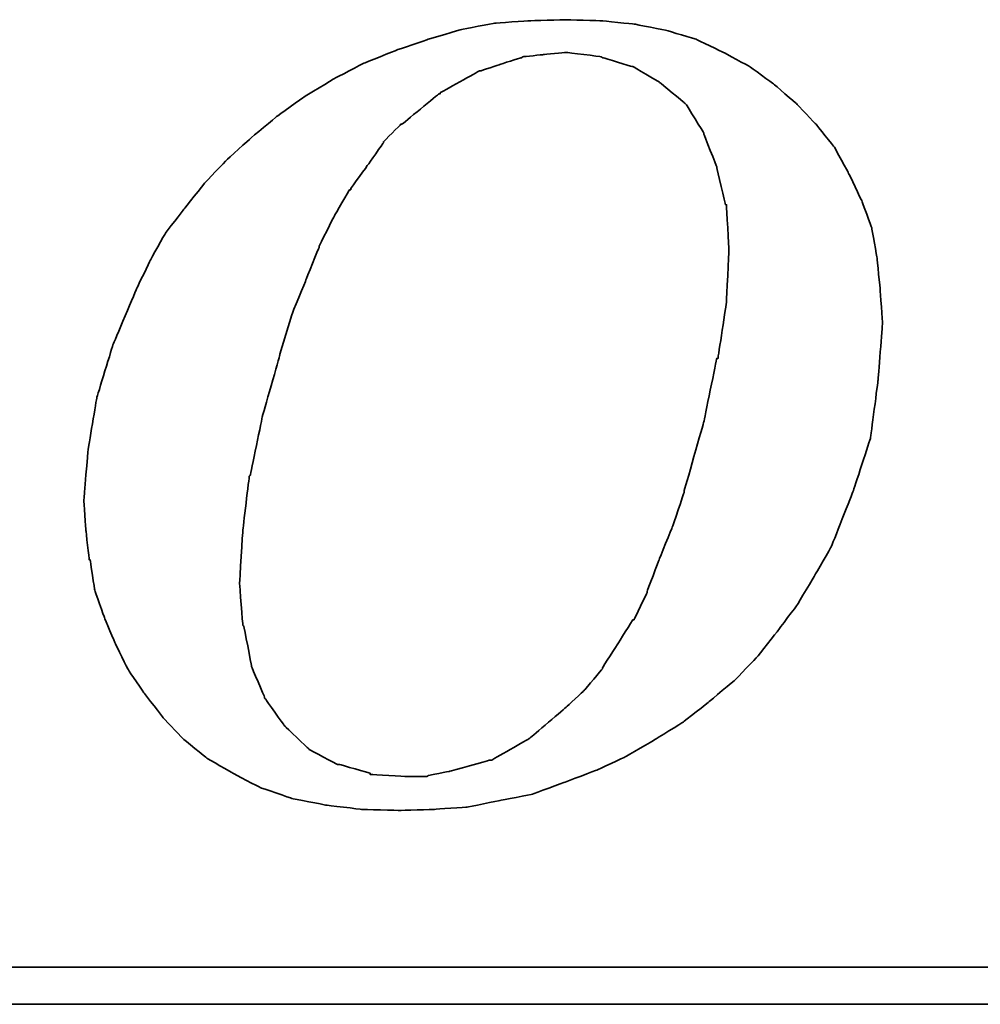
# Model space of a CAD drawing. Header units: millimetres. Extents: x 23 to 524, y 152 to 321.
# Tile 38 of 57: x 406 to 414, y 195 to 203. Entities that reach past the tile are written whole.
import ezdxf

# ---------------------------------------------------------------- set-up
doc = ezdxf.new("R2010")
doc.units = ezdxf.units.MM
doc.header["$LTSCALE"] = 0.15
doc.layers.add('DIM', color=4, linetype='CONTINUOUS')
doc.layers.add('layer 1', color=7, linetype='CONTINUOUS')

# ---------------------------------------------------------------- blocks, each defined once
blk = doc.blocks.new('TBI MOTION logo(完整正式版)')
at = {"layer": 'layer 1', "color": 22, "lineweight": 35}
for points, knots in [([(-11.34375, -6.98375), (-11.34375, -6.98375), (-10.91375, -7.43875), (-10.91375, -7.43875), (-10.91375, -7.43875), (-10.91375, -7.43875), (-10.38625, -7.87125), (-10.38625, -7.87125), (-10.38625, -7.87125), (-10.38625, -7.87125), (-9.81125, -8.20375), (-9.81125, -8.20375), (-9.81125, -8.20375), (-9.81125, -8.20375), (-9.21125, -8.51875), (-9.21125, -8.51875), (-9.21125, -8.51875), (-9.21125, -8.51875), (-8.51625, -8.75875), (-8.51625, -8.75875), (-8.51625, -8.75875), (-8.51625, -8.75875), (-7.77125, -8.90375), (-7.77125, -8.90375), (-7.77125, -8.90375), (-7.77125, -8.90375), (-6.97875, -8.99875), (-6.97875, -8.99875), (-6.97875, -8.99875), (-6.97875, -8.99875), (-6.14125, -9.02375), (-6.14125, -9.02375), (-6.14125, -9.02375), (-6.14125, -9.02375), (-5.37125, -8.99875), (-5.37125, -8.99875), (-5.37125, -8.99875), (-5.37125, -8.99875), (-4.65375, -8.94875), (-4.65375, -8.94875), (-4.65375, -8.94875), (-4.65375, -8.94875), (-3.93375, -8.80625), (-3.93375, -8.80625), (-3.93375, -8.80625), (-3.93375, -8.80625), (-3.21375, -8.66375), (-3.21375, -8.66375), (-3.21375, -8.66375), (-3.21375, -8.66375), (-2.49375, -8.39875), (-2.49375, -8.39875), (-2.49375, -8.39875), (-2.49375, -8.39875), (-1.79875, -8.13375), (-1.79875, -8.13375), (-1.79875, -8.13375), (-1.79875, -8.13375), (-1.17375, -7.84375), (-1.17375, -7.84375), (-1.17375, -7.84375), (-1.17375, -7.84375), (-0.52375, -7.46375), (-0.52375, -7.46375), (-0.52375, -7.46375), (-0.52375, -7.46375), (0.10124, -7.07875), (0.10124, -7.07875), (0.10124, -7.07875), (0.10124, -7.07875), (0.67625, -6.62375), (0.67625, -6.62375), (0.67625, -6.62375), (0.67625, -6.62375), (1.24874, -6.14375), (1.24874, -6.14375), (1.24874, -6.14375), (1.24874, -6.14375), (1.72874, -5.64125), (1.72874, -5.64125), (1.72874, -5.64125), (1.72874, -5.64125), (2.18624, -5.06375), (2.18624, -5.06375), (2.18624, -5.06375), (2.18624, -5.06375), (2.61625, -4.48874), (2.61625, -4.48874), (2.61625, -4.48874), (2.61625, -4.48874), (3.00125, -3.83874), (3.00125, -3.83874), (3.00125, -3.83874), (3.00125, -3.83874), (3.36124, -3.21374), (3.36124, -3.21374), (3.36124, -3.21374), (3.36124, -3.21374), (3.84374, -1.99125), (3.84374, -1.99125), (3.84374, -1.99125), (3.84374, -1.99125), (4.22625, -0.81875), (4.22625, -0.81875), (4.22625, -0.81875), (4.22625, -0.81875), (4.39125, 0.45624), (4.39125, 0.45624), (4.39125, 0.45624), (4.39125, 0.45624), (4.48874, 1.70124), (4.48874, 1.70124), (4.48874, 1.70124), (4.48874, 1.70124), (4.43874, 2.44625), (4.43874, 2.44625), (4.43874, 2.44625), (4.43874, 2.44625), (4.36874, 3.14125), (4.36874, 3.14125), (4.36874, 3.14125), (4.36874, 3.14125), (4.25125, 3.81125), (4.25125, 3.81125), (4.25125, 3.81125), (4.25125, 3.81125), (4.03124, 4.41125), (4.03124, 4.41125), (4.03124, 4.41125), (4.03124, 4.41125), (3.74374, 5.01125), (3.74374, 5.01125), (3.74374, 5.01125), (3.74374, 5.01125), (3.43124, 5.58875), (3.43124, 5.58875), (3.43124, 5.58875), (3.43124, 5.58875), (3.02625, 6.09125), (3.02625, 6.09125), (3.02625, 6.09125), (3.02625, 6.09125), (2.59374, 6.54875), (2.59374, 6.54875), (2.59374, 6.54875), (2.59374, 6.54875), (2.09124, 6.98125), (2.09124, 6.98125), (2.09124, 6.98125), (2.09124, 6.98125), (1.56124, 7.36625), (1.56124, 7.36625), (1.56124, 7.36625), (1.56124, 7.36625), (0.98624, 7.67625), (0.98624, 7.67625), (0.98624, 7.67625), (0.98624, 7.67625), (0.38624, 7.96375), (0.38624, 7.96375), (0.38624, 7.96375), (0.38624, 7.96375), (-0.25875, 8.15625), (-0.25875, 8.15625), (-0.25875, 8.15625), (-0.25875, 8.15625), (-0.98125, 8.30125), (-0.98125, 8.30125), (-0.98125, 8.30125), (-0.98125, 8.30125), (-1.70124, 8.37125), (-1.70124, 8.37125), (-1.70124, 8.37125), (-1.70124, 8.37125), (-2.49375, 8.39624), (-2.49375, 8.39624), (-2.49375, 8.39624), (-2.49375, 8.39624), (-3.28625, 8.37125), (-3.28625, 8.37125), (-3.28625, 8.37125), (-3.28625, 8.37125), (-4.05125, 8.32125), (-4.05125, 8.32125), (-4.05125, 8.32125), (-4.05125, 8.32125), (-4.77375, 8.18125), (-4.77375, 8.18125), (-4.77375, 8.18125), (-4.77375, 8.18125), (-5.51625, 7.96375), (-5.51625, 7.96375), (-5.51625, 7.96375), (-5.51625, 7.96375), (-6.21125, 7.72625), (-6.21125, 7.72625), (-6.21125, 7.72625), (-6.21125, 7.72625), (-6.92875, 7.43625), (-6.92875, 7.43625), (-6.92875, 7.43625), (-6.92875, 7.43625), (-7.57875, 7.10125), (-7.57875, 7.10125), (-7.57875, 7.10125), (-7.57875, 7.10125), (-8.24875, 6.69125), (-8.24875, 6.69125), (-8.24875, 6.69125), (-8.24875, 6.69125), (-8.84875, 6.26125), (-8.84875, 6.26125), (-8.84875, 6.26125), (-8.84875, 6.26125), (-9.42625, 5.78125), (-9.42625, 5.78125), (-9.42625, 5.78125), (-9.42625, 5.78125), (-9.95375, 5.30125), (-9.95375, 5.30125), (-9.95375, 5.30125), (-9.95375, 5.30125), (-10.43375, 4.79624), (-10.43375, 4.79624), (-10.43375, 4.79624), (-10.43375, 4.79624), (-10.88875, 4.22125), (-10.88875, 4.22125), (-10.88875, 4.22125), (-10.88875, 4.22125), (-11.29875, 3.69375), (-11.29875, 3.69375), (-11.29875, 3.69375), (-11.29875, 3.69375), (-11.63375, 3.09125), (-11.63375, 3.09125), (-11.63375, 3.09125), (-11.63375, 3.09125), (-11.91875, 2.49625), (-11.91875, 2.49625), (-11.91875, 2.49625), (-11.91875, 2.49625), (-12.44875, 1.24625), (-12.44875, 1.24625), (-12.44875, 1.24625), (-12.44875, 1.24625), (-12.80875, 0.06874), (-12.80875, 0.06874), (-12.80875, 0.06874), (-12.80875, 0.06874), (-12.99875, -1.07875), (-12.99875, -1.07875), (-12.99875, -1.07875), (-12.99875, -1.07875), (-13.09375, -2.18375), (-13.09375, -2.18375), (-13.09375, -2.18375), (-13.09375, -2.18375), (-13.04875, -2.85375), (-13.04875, -2.85375), (-13.04875, -2.85375), (-13.04875, -2.85375), (-12.97375, -3.50375), (-12.97375, -3.50375), (-12.97375, -3.50375), (-12.97375, -3.50375), (-12.95375, -3.50375), (-12.95375, -3.50375), (-12.95375, -3.50375), (-12.95375, -3.50375), (-12.85375, -4.17375), (-12.85375, -4.17375), (-12.85375, -4.17375), (-12.85375, -4.17375), (-12.63875, -4.77624), (-12.63875, -4.77624), (-12.63875, -4.77624), (-12.63875, -4.77624), (-12.39875, -5.35125), (-12.39875, -5.35125), (-12.39875, -5.35125), (-12.39875, -5.35125), (-12.11375, -5.92875), (-12.11375, -5.92875), (-12.11375, -5.92875), (-12.11375, -5.92875), (-11.75375, -6.45375), (-11.75375, -6.45375), (-11.75375, -6.45375), (-11.75375, -6.45375), (-11.34375, -6.98375), (-11.34375, -6.98375)], [0, 0, 0, 0, 0.01369863, 0.01369863, 0.01369863, 0.01369864, 0.02739726, 0.02739726, 0.02739726, 0.02739727, 0.04109589, 0.04109589, 0.04109589, 0.0410959, 0.05479452, 0.05479452, 0.05479452, 0.05479453, 0.06849315, 0.06849315, 0.06849315, 0.06849316, 0.08219178, 0.08219178, 0.08219178, 0.08219179, 0.09589041, 0.09589041, 0.09589041, 0.09589042, 0.10958904, 0.10958904, 0.10958904, 0.10958905, 0.12328767, 0.12328767, 0.12328767, 0.12328768, 0.1369863, 0.1369863, 0.1369863, 0.13698631, 0.15068493, 0.15068493, 0.15068493, 0.15068494, 0.16438356, 0.16438356, 0.16438356, 0.16438357, 0.17808219, 0.17808219, 0.17808219, 0.1780822, 0.19178082, 0.19178082, 0.19178082, 0.19178083, 0.20547945, 0.20547945, 0.20547945, 0.20547946, 0.21917808, 0.21917808, 0.21917808, 0.21917809, 0.23287671, 0.23287671, 0.23287671, 0.23287672, 0.24657534, 0.24657534, 0.24657534, 0.24657535, 0.26027397, 0.26027397, 0.26027397, 0.26027398, 0.2739726, 0.2739726, 0.2739726, 0.27397261, 0.28767123, 0.28767123, 0.28767123, 0.28767124, 0.30136986, 0.30136986, 0.30136986, 0.30136987, 0.31506849, 0.31506849, 0.31506849, 0.3150685, 0.32876712, 0.32876712, 0.32876712, 0.32876713, 0.34246575, 0.34246575, 0.34246575, 0.34246576, 0.35616438, 0.35616438, 0.35616438, 0.35616439, 0.36986301, 0.36986301, 0.36986301, 0.36986302, 0.38356164, 0.38356164, 0.38356164, 0.38356165, 0.39726027, 0.39726027, 0.39726027, 0.39726028, 0.4109589, 0.4109589, 0.4109589, 0.41095891, 0.42465753, 0.42465753, 0.42465753, 0.42465754, 0.43835616, 0.43835616, 0.43835616, 0.43835617, 0.45205479, 0.45205479, 0.45205479, 0.4520548, 0.46575342, 0.46575342, 0.46575342, 0.46575343, 0.47945205, 0.47945205, 0.47945205, 0.47945206, 0.49315068, 0.49315068, 0.49315068, 0.49315069, 0.50684932, 0.50684932, 0.50684932, 0.50684933, 0.52054795, 0.52054795, 0.52054795, 0.52054796, 0.53424658, 0.53424658, 0.53424658, 0.53424659, 0.54794521, 0.54794521, 0.54794521, 0.54794522, 0.56164384, 0.56164384, 0.56164384, 0.56164385, 0.57534247, 0.57534247, 0.57534247, 0.57534248, 0.5890411, 0.5890411, 0.5890411, 0.58904111, 0.60273973, 0.60273973, 0.60273973, 0.60273974, 0.61643836, 0.61643836, 0.61643836, 0.61643837, 0.63013699, 0.63013699, 0.63013699, 0.630137, 0.64383562, 0.64383562, 0.64383562, 0.64383563, 0.65753425, 0.65753425, 0.65753425, 0.65753426, 0.67123288, 0.67123288, 0.67123288, 0.67123289, 0.68493151, 0.68493151, 0.68493151, 0.68493152, 0.69863014, 0.69863014, 0.69863014, 0.69863015, 0.71232877, 0.71232877, 0.71232877, 0.71232878, 0.7260274, 0.7260274, 0.7260274, 0.72602741, 0.73972603, 0.73972603, 0.73972603, 0.73972604, 0.75342466, 0.75342466, 0.75342466, 0.75342467, 0.76712329, 0.76712329, 0.76712329, 0.7671233, 0.78082192, 0.78082192, 0.78082192, 0.78082193, 0.79452055, 0.79452055, 0.79452055, 0.79452056, 0.80821918, 0.80821918, 0.80821918, 0.80821919, 0.82191781, 0.82191781, 0.82191781, 0.82191782, 0.83561644, 0.83561644, 0.83561644, 0.83561645, 0.84931507, 0.84931507, 0.84931507, 0.84931508, 0.8630137, 0.8630137, 0.8630137, 0.86301371, 0.87671233, 0.87671233, 0.87671233, 0.87671234, 0.89041096, 0.89041096, 0.89041096, 0.89041097, 0.90410959, 0.90410959, 0.90410959, 0.9041096, 0.91780822, 0.91780822, 0.91780822, 0.91780823, 0.93150685, 0.93150685, 0.93150685, 0.93150686, 0.94520548, 0.94520548, 0.94520548, 0.94520549, 0.95890411, 0.95890411, 0.95890411, 0.95890412, 0.97260274, 0.97260274, 0.97260274, 0.97260275, 0.98630137, 0.98630137, 0.98630137, 0.98630138, 1, 1, 1, 1]), ([(-8.77875, 1.03124), (-8.77875, 1.03124), (-8.51625, 1.89625), (-8.51625, 1.89625), (-8.51625, 1.89625), (-8.51625, 1.89625), (-8.20375, 2.66375), (-8.20375, 2.66375), (-8.20375, 2.66375), (-8.20375, 2.66375), (-7.91625, 3.38125), (-7.91625, 3.38125), (-7.91625, 3.38125), (-7.91625, 3.38125), (-7.91625, 3.40624), (-7.91625, 3.40624), (-7.91625, 3.40624), (-7.91625, 3.40624), (-7.57875, 4.07624), (-7.57875, 4.07624), (-7.57875, 4.07624), (-7.57875, 4.07624), (-7.24375, 4.65125), (-7.24375, 4.65125), (-7.24375, 4.65125), (-7.24375, 4.65125), (-7.21875, 4.65125), (-7.21875, 4.65125), (-7.21875, 4.65125), (-7.21875, 4.65125), (-7.21875, 4.67624), (-7.21875, 4.67624), (-7.21875, 4.67624), (-7.21875, 4.67624), (-6.83625, 5.20375), (-6.83625, 5.20375), (-6.83625, 5.20375), (-6.83625, 5.20375), (-6.49875, 5.68625), (-6.49875, 5.68625), (-6.49875, 5.68625), (-6.49875, 5.68625), (-6.49875, 5.70625), (-6.49875, 5.70625), (-6.49875, 5.70625), (-6.49875, 5.70625), (-6.11625, 6.09125), (-6.11625, 6.09125), (-6.11625, 6.09125), (-6.11625, 6.09125), (-6.09125, 6.09125), (-6.09125, 6.09125), (-6.09125, 6.09125), (-6.09125, 6.09125), (-5.27375, 6.76625), (-5.27375, 6.76625), (-5.27375, 6.76625), (-5.27375, 6.76625), (-5.24875, 6.76625), (-5.24875, 6.76625), (-5.24875, 6.76625), (-5.24875, 6.76625), (-5.24875, 6.78625), (-5.24875, 6.78625), (-5.24875, 6.78625), (-5.24875, 6.78625), (-4.38875, 7.26624), (-4.38875, 7.26624), (-4.38875, 7.26624), (-4.38875, 7.26624), (-4.36125, 7.26624), (-4.36125, 7.26624), (-4.36125, 7.26624), (-4.36125, 7.26624), (-3.93375, 7.41125), (-3.93375, 7.41125), (-3.93375, 7.41125), (-3.93375, 7.41125), (-3.47375, 7.55625), (-3.47375, 7.55625), (-3.47375, 7.55625), (-3.47375, 7.55625), (-3.45375, 7.55625), (-3.45375, 7.55625), (-3.45375, 7.55625), (-3.45375, 7.55625), (-3.42875, 7.58124), (-3.42875, 7.58124), (-3.42875, 7.58124), (-3.42875, 7.58124), (-2.97375, 7.62625), (-2.97375, 7.62625), (-2.97375, 7.62625), (-2.97375, 7.62625), (-2.49375, 7.67625), (-2.49375, 7.67625), (-2.49375, 7.67625), (-2.49375, 7.67625), (-2.46875, 7.67625), (-2.46875, 7.67625), (-2.46875, 7.67625), (-2.46875, 7.67625), (-1.70124, 7.58124), (-1.70124, 7.58124), (-1.70124, 7.58124), (-1.70124, 7.58124), (-1.67875, 7.55625), (-1.67875, 7.55625), (-1.67875, 7.55625), (-1.67875, 7.55625), (-1.65375, 7.55625), (-1.65375, 7.55625), (-1.65375, 7.55625), (-1.65375, 7.55625), (-1.03125, 7.36625), (-1.03125, 7.36625), (-1.03125, 7.36625), (-1.03125, 7.36625), (-1.00625, 7.36625), (-1.00625, 7.36625), (-1.00625, 7.36625), (-1.00625, 7.36625), (-0.43124, 7.02624), (-0.43124, 7.02624), (-0.43124, 7.02624), (-0.43124, 7.02624), (-0.40625, 7.00624), (-0.40625, 7.00624), (-0.40625, 7.00624), (-0.40625, 7.00624), (0.12124, 6.57124), (0.12124, 6.57124), (0.12124, 6.57124), (0.12124, 6.57124), (0.14624, 6.54875), (0.14624, 6.54875), (0.14624, 6.54875), (0.14624, 6.54875), (0.17124, 6.52375), (0.17124, 6.52375), (0.17124, 6.52375), (0.17124, 6.52375), (0.55625, 5.89875), (0.55625, 5.89875), (0.55625, 5.89875), (0.55625, 5.89875), (0.55625, 5.87625), (0.55625, 5.87625), (0.55625, 5.87625), (0.55625, 5.87625), (0.84124, 5.15625), (0.84124, 5.15625), (0.84124, 5.15625), (0.84124, 5.15625), (0.84124, 5.13125), (0.84124, 5.13125), (0.84124, 5.13125), (0.84124, 5.13125), (1.03624, 4.31875), (1.03624, 4.31875), (1.03624, 4.31875), (1.03624, 4.31875), (1.05624, 4.31875), (1.05624, 4.31875), (1.05624, 4.31875), (1.05624, 4.31875), (1.05624, 4.29125), (1.05624, 4.29125), (1.05624, 4.29125), (1.05624, 4.29125), (1.10625, 3.33125), (1.10625, 3.33125), (1.10625, 3.33125), (1.10625, 3.33125), (1.10625, 3.30875), (1.10625, 3.30875), (1.10625, 3.30875), (1.10625, 3.30875), (1.05624, 2.20624), (1.05624, 2.20624), (1.05624, 2.20624), (1.05624, 2.20624), (1.05624, 2.18124), (1.05624, 2.18124), (1.05624, 2.18124), (1.05624, 2.18124), (0.86624, 0.93624), (0.86624, 0.93624), (0.86624, 0.93624), (0.86624, 0.93624), (0.84124, 0.93624), (0.84124, 0.93624), (0.84124, 0.93624), (0.84124, 0.93624), (0.55625, -0.45874), (0.55625, -0.45874), (0.55625, -0.45874), (0.55625, -0.45874), (0.12124, -1.99125), (0.12124, -1.99125), (0.12124, -1.99125), (0.12124, -1.99125), (0.12124, -2.01874), (0.12124, -2.01874), (0.12124, -2.01874), (0.12124, -2.01874), (-0.13874, -2.78375), (-0.13874, -2.78375), (-0.13874, -2.78375), (-0.13874, -2.78375), (-0.43124, -3.50375), (-0.43124, -3.50375), (-0.43124, -3.50375), (-0.43124, -3.50375), (-0.69375, -4.19875), (-0.69375, -4.19875), (-0.69375, -4.19875), (-0.69375, -4.19875), (-0.69375, -4.22375), (-0.69375, -4.22375), (-0.69375, -4.22375), (-0.69375, -4.22375), (-0.98125, -4.82374), (-0.98125, -4.82374), (-0.98125, -4.82374), (-0.98125, -4.82374), (-1.00625, -4.82374), (-1.00625, -4.82374), (-1.00625, -4.82374), (-1.00625, -4.82374), (-1.33875, -5.35125), (-1.33875, -5.35125), (-1.33875, -5.35125), (-1.33875, -5.35125), (-1.67875, -5.87875), (-1.67875, -5.87875), (-1.67875, -5.87875), (-1.67875, -5.87875), (-1.67875, -5.90375), (-1.67875, -5.90375), (-1.67875, -5.90375), (-1.67875, -5.90375), (-2.05875, -6.35875), (-2.05875, -6.35875), (-2.05875, -6.35875), (-2.05875, -6.35875), (-2.08375, -6.38375), (-2.08375, -6.38375), (-2.08375, -6.38375), (-2.08375, -6.38375), (-2.46875, -6.74375), (-2.46875, -6.74375), (-2.46875, -6.74375), (-2.46875, -6.74375), (-3.25875, -7.41625), (-3.25875, -7.41625), (-3.25875, -7.41625), (-3.25875, -7.41625), (-3.28625, -7.43875), (-3.28625, -7.43875), (-3.28625, -7.43875), (-3.28625, -7.43875), (-4.12375, -7.91875), (-4.12375, -7.91875), (-4.12375, -7.91875), (-4.12375, -7.91875), (-4.14875, -7.91875), (-4.14875, -7.91875), (-4.14875, -7.91875), (-4.14875, -7.91875), (-4.17125, -7.91875), (-4.17125, -7.91875), (-4.17125, -7.91875), (-4.17125, -7.91875), (-5.03375, -8.15875), (-5.03375, -8.15875), (-5.03375, -8.15875), (-5.03375, -8.15875), (-5.51625, -8.25625), (-5.51625, -8.25625), (-5.51625, -8.25625), (-5.51625, -8.25625), (-5.54125, -8.27875), (-5.54125, -8.27875), (-5.54125, -8.27875), (-5.54125, -8.27875), (-5.56375, -8.27875), (-5.56375, -8.27875), (-5.56375, -8.27875), (-5.56375, -8.27875), (-5.99625, -8.27875), (-5.99625, -8.27875), (-5.99625, -8.27875), (-5.99625, -8.27875), (-6.76375, -8.23125), (-6.76375, -8.23125), (-6.76375, -8.23125), (-6.76375, -8.23125), (-6.78875, -8.23125), (-6.78875, -8.23125), (-6.78875, -8.23125), (-6.78875, -8.23125), (-6.78875, -8.20375), (-6.78875, -8.20375), (-6.78875, -8.20375), (-6.78875, -8.20375), (-7.45875, -8.01375), (-7.45875, -8.01375), (-7.45875, -8.01375), (-7.45875, -8.01375), (-7.48375, -8.01375), (-7.48375, -8.01375), (-7.48375, -8.01375), (-7.48375, -8.01375), (-7.50875, -8.01375), (-7.50875, -8.01375), (-7.50875, -8.01375), (-7.50875, -8.01375), (-8.13125, -7.67875), (-8.13125, -7.67875), (-8.13125, -7.67875), (-8.13125, -7.67875), (-8.15625, -7.65375), (-8.15625, -7.65375), (-8.15625, -7.65375), (-8.15625, -7.65375), (-8.65875, -7.17375), (-8.65875, -7.17375), (-8.65875, -7.17375), (-8.65875, -7.17375), (-8.68375, -7.14875), (-8.68375, -7.14875), (-8.68375, -7.14875), (-8.68375, -7.14875), (-9.08875, -6.57375), (-9.08875, -6.57375), (-9.08875, -6.57375), (-9.08875, -6.57375), (-9.11375, -6.54875), (-9.11375, -6.54875), (-9.11375, -6.54875), (-9.11375, -6.54875), (-9.11375, -6.52875), (-9.11375, -6.52875), (-9.11375, -6.52875), (-9.11375, -6.52875), (-9.40375, -5.85375), (-9.40375, -5.85375), (-9.40375, -5.85375), (-9.40375, -5.85375), (-9.40375, -5.82875), (-9.40375, -5.82875), (-9.40375, -5.82875), (-9.40375, -5.82875), (-9.56875, -4.96875), (-9.56875, -4.96875), (-9.56875, -4.96875), (-9.56875, -4.96875), (-9.59375, -4.94375), (-9.59375, -4.94375), (-9.59375, -4.94375), (-9.59375, -4.94375), (-9.66375, -4.03375), (-9.66375, -4.03375), (-9.66375, -4.03375), (-9.66375, -4.03375), (-9.66375, -4.00875), (-9.66375, -4.00875), (-9.66375, -4.00875), (-9.66375, -4.00875), (-9.59375, -2.85375), (-9.59375, -2.85375), (-9.59375, -2.85375), (-9.59375, -2.85375), (-9.45125, -1.65875), (-9.45125, -1.65875), (-9.45125, -1.65875), (-9.45125, -1.65875), (-9.42625, -1.63375), (-9.42625, -1.63375), (-9.42625, -1.63375), (-9.42625, -1.63375), (-9.16125, -0.33875), (-9.16125, -0.33875), (-9.16125, -0.33875), (-9.16125, -0.33875), (-8.77875, 1.00624), (-8.77875, 1.00624), (-8.77875, 1.00624), (-8.77875, 1.00624), (-8.77875, 1.03124), (-8.77875, 1.03124)], [0, 0, 0, 0, 0.01020408, 0.01020408, 0.01020408, 0.01020409, 0.02040816, 0.02040816, 0.02040816, 0.02040817, 0.03061224, 0.03061224, 0.03061224, 0.03061225, 0.04081633, 0.04081633, 0.04081633, 0.04081634, 0.05102041, 0.05102041, 0.05102041, 0.05102042, 0.06122449, 0.06122449, 0.06122449, 0.0612245, 0.07142857, 0.07142857, 0.07142857, 0.07142858, 0.08163265, 0.08163265, 0.08163265, 0.08163266, 0.09183673, 0.09183673, 0.09183673, 0.09183674, 0.10204082, 0.10204082, 0.10204082, 0.10204083, 0.1122449, 0.1122449, 0.1122449, 0.11224491, 0.12244898, 0.12244898, 0.12244898, 0.12244899, 0.13265306, 0.13265306, 0.13265306, 0.13265307, 0.14285714, 0.14285714, 0.14285714, 0.14285715, 0.15306122, 0.15306122, 0.15306122, 0.15306123, 0.16326531, 0.16326531, 0.16326531, 0.16326532, 0.17346939, 0.17346939, 0.17346939, 0.1734694, 0.18367347, 0.18367347, 0.18367347, 0.18367348, 0.19387755, 0.19387755, 0.19387755, 0.19387756, 0.20408163, 0.20408163, 0.20408163, 0.20408164, 0.21428571, 0.21428571, 0.21428571, 0.21428572, 0.2244898, 0.2244898, 0.2244898, 0.22448981, 0.23469388, 0.23469388, 0.23469388, 0.23469389, 0.24489796, 0.24489796, 0.24489796, 0.24489797, 0.25510204, 0.25510204, 0.25510204, 0.25510205, 0.26530612, 0.26530612, 0.26530612, 0.26530613, 0.2755102, 0.2755102, 0.2755102, 0.27551021, 0.28571429, 0.28571429, 0.28571429, 0.2857143, 0.29591837, 0.29591837, 0.29591837, 0.29591838, 0.30612245, 0.30612245, 0.30612245, 0.30612246, 0.31632653, 0.31632653, 0.31632653, 0.31632654, 0.32653061, 0.32653061, 0.32653061, 0.32653062, 0.33673469, 0.33673469, 0.33673469, 0.3367347, 0.34693878, 0.34693878, 0.34693878, 0.34693879, 0.35714286, 0.35714286, 0.35714286, 0.35714287, 0.36734694, 0.36734694, 0.36734694, 0.36734695, 0.37755102, 0.37755102, 0.37755102, 0.37755103, 0.3877551, 0.3877551, 0.3877551, 0.38775511, 0.39795918, 0.39795918, 0.39795918, 0.39795919, 0.40816327, 0.40816327, 0.40816327, 0.40816328, 0.41836735, 0.41836735, 0.41836735, 0.41836736, 0.42857143, 0.42857143, 0.42857143, 0.42857144, 0.43877551, 0.43877551, 0.43877551, 0.43877552, 0.44897959, 0.44897959, 0.44897959, 0.4489796, 0.45918367, 0.45918367, 0.45918367, 0.45918368, 0.46938776, 0.46938776, 0.46938776, 0.46938777, 0.47959184, 0.47959184, 0.47959184, 0.47959185, 0.48979592, 0.48979592, 0.48979592, 0.48979593, 0.5, 0.5, 0.5, 0.50000001, 0.51020408, 0.51020408, 0.51020408, 0.51020409, 0.52040816, 0.52040816, 0.52040816, 0.52040817, 0.53061224, 0.53061224, 0.53061224, 0.53061225, 0.54081633, 0.54081633, 0.54081633, 0.54081634, 0.55102041, 0.55102041, 0.55102041, 0.55102042, 0.56122449, 0.56122449, 0.56122449, 0.5612245, 0.57142857, 0.57142857, 0.57142857, 0.57142858, 0.58163265, 0.58163265, 0.58163265, 0.58163266, 0.59183673, 0.59183673, 0.59183673, 0.59183674, 0.60204082, 0.60204082, 0.60204082, 0.60204083, 0.6122449, 0.6122449, 0.6122449, 0.61224491, 0.62244898, 0.62244898, 0.62244898, 0.62244899, 0.63265306, 0.63265306, 0.63265306, 0.63265307, 0.64285714, 0.64285714, 0.64285714, 0.64285715, 0.65306122, 0.65306122, 0.65306122, 0.65306123, 0.66326531, 0.66326531, 0.66326531, 0.66326532, 0.67346939, 0.67346939, 0.67346939, 0.6734694, 0.68367347, 0.68367347, 0.68367347, 0.68367348, 0.69387755, 0.69387755, 0.69387755, 0.69387756, 0.70408163, 0.70408163, 0.70408163, 0.70408164, 0.71428571, 0.71428571, 0.71428571, 0.71428572, 0.7244898, 0.7244898, 0.7244898, 0.72448981, 0.73469388, 0.73469388, 0.73469388, 0.73469389, 0.74489796, 0.74489796, 0.74489796, 0.74489797, 0.75510204, 0.75510204, 0.75510204, 0.75510205, 0.76530612, 0.76530612, 0.76530612, 0.76530613, 0.7755102, 0.7755102, 0.7755102, 0.77551021, 0.78571429, 0.78571429, 0.78571429, 0.7857143, 0.79591837, 0.79591837, 0.79591837, 0.79591838, 0.80612245, 0.80612245, 0.80612245, 0.80612246, 0.81632653, 0.81632653, 0.81632653, 0.81632654, 0.82653061, 0.82653061, 0.82653061, 0.82653062, 0.83673469, 0.83673469, 0.83673469, 0.8367347, 0.84693878, 0.84693878, 0.84693878, 0.84693879, 0.85714286, 0.85714286, 0.85714286, 0.85714287, 0.86734694, 0.86734694, 0.86734694, 0.86734695, 0.87755102, 0.87755102, 0.87755102, 0.87755103, 0.8877551, 0.8877551, 0.8877551, 0.88775511, 0.89795918, 0.89795918, 0.89795918, 0.89795919, 0.90816327, 0.90816327, 0.90816327, 0.90816328, 0.91836735, 0.91836735, 0.91836735, 0.91836736, 0.92857143, 0.92857143, 0.92857143, 0.92857144, 0.93877551, 0.93877551, 0.93877551, 0.93877552, 0.94897959, 0.94897959, 0.94897959, 0.9489796, 0.95918367, 0.95918367, 0.95918367, 0.95918368, 0.96938776, 0.96938776, 0.96938776, 0.96938777, 0.97959184, 0.97959184, 0.97959184, 0.97959185, 0.98979592, 0.98979592, 0.98979592, 0.98979593, 1, 1, 1, 1]), ([(75.90875, -9.47875), (75.90875, -9.47875), (75.90875, -12.28625), (75.90875, -12.28625), (75.90875, -12.28625), (75.90875, -12.28625), (75.90875, -12.47875), (75.90875, -12.47875), (75.90875, -12.47875), (75.90875, -12.47875), (75.71625, -12.47875), (75.71625, -12.47875), (75.71625, -12.47875), (75.71625, -12.47875), (-88.32875, -12.47875), (-88.32875, -12.47875), (-88.32875, -12.47875), (-88.32875, -12.47875), (-88.32875, -13.29375), (-88.32875, -13.29375), (-88.32875, -13.29375), (-88.32875, -13.29375), (82.89125, -13.29375), (82.89125, -13.29375), (82.89125, -13.29375), (82.89125, -13.29375), (75.90875, -9.47875), (75.90875, -9.47875)], [0, 0, 0, 0, 0.14285714, 0.14285714, 0.14285714, 0.14285715, 0.28571429, 0.28571429, 0.28571429, 0.2857143, 0.42857143, 0.42857143, 0.42857143, 0.42857144, 0.57142857, 0.57142857, 0.57142857, 0.57142858, 0.71428571, 0.71428571, 0.71428571, 0.71428572, 0.85714286, 0.85714286, 0.85714286, 0.85714287, 1, 1, 1, 1])]:
    blk.add_open_spline(points, degree=3, knots=knots, dxfattribs=at)

msp = doc.modelspace()

# ---------------------------------------------------------------- block references
at = {"layer": 'DIM', "color": 7, "xscale": 0.3705098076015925, "yscale": 0.3705098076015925, "zscale": 0.3705098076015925}
msp.add_blockref('TBI MOTION logo(完整正式版)', (411.2474, 199.8111), dxfattribs=at)

doc.saveas('drawing.dxf')
